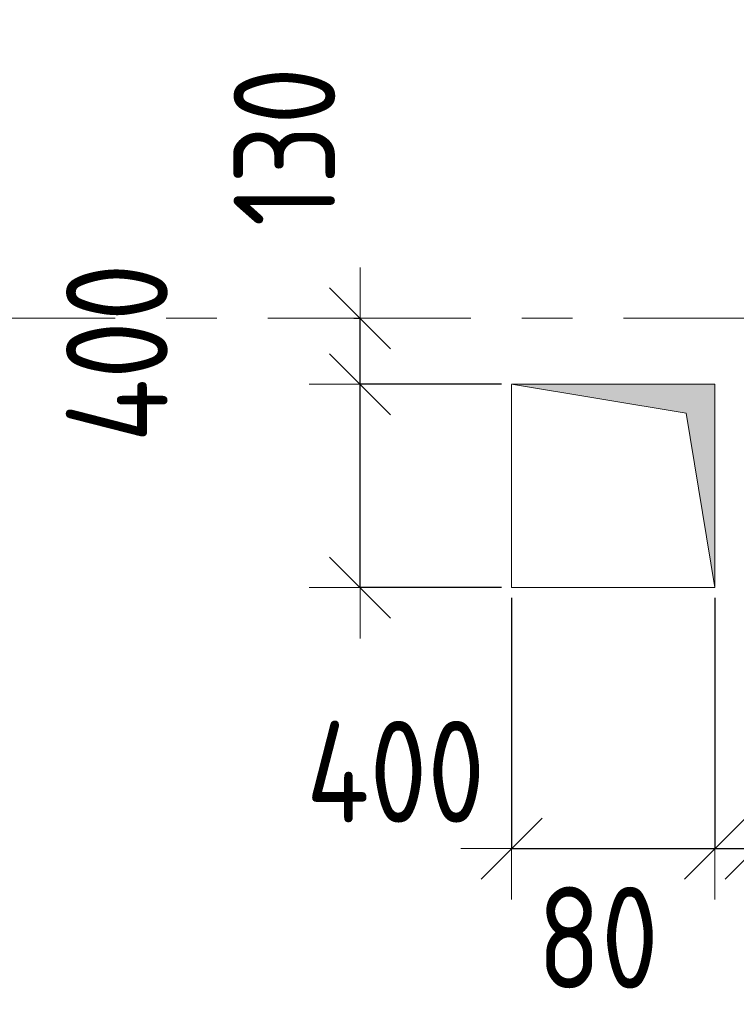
# Model space of a CAD drawing. Header units: metres. Extents: x -38 to 97, y -15 to 21.
# Tile 20 of 139: x 20.68 to 22.09, y 6.05 to 7.99. Entities that reach past the tile are written whole.
import ezdxf

# ---------------------------------------------------------------- set-up
doc = ezdxf.new("R2010")
doc.units = ezdxf.units.M
doc.header["$PDMODE"] = 65
doc.linetypes.add('______11', pattern=[0.5, 0.4, -0.05, 0, -0.05])
doc.linetypes.add('______5', pattern=[1.1, 0.8, -0.1, 0.1, -0.1])
for name, color, linetype, lineweight in [('XR$2$Осевая линия (1)', 7, '______5', 13), ('XR$3$Перекрытие (1)', 7, 'Continuous', 35), ('XR$4$Размерная линия (1)', 7, 'Continuous', 13), ('XR$5$Размерная линия (1)', 7, 'Continuous', 13)]:
    doc.layers.add(name, color=color, linetype=linetype, lineweight=lineweight)
doc.layers.add('XR$3$Макрос проема_ отверстия', color=7, linetype='Continuous', lineweight=13, true_color=0x2d2d2d)
doc.styles.add('ISOCPEUR', font='txt')
doc.dimstyles.new('DIMSTYLE_3', dxfattribs={"dimtxt": 0.2, "dimasz": 0.2, "dimexe": 0, "dimexo": 0, "dimgap": 0.1, "dimtad": 2, "dimdec": 0, "dimlfac": 1000, "dimrnd": 5, "dimzin": 12, "dimdsep": 46, "dimtxsty": 'ISOCPEUR', "dimblk1": 'ALL_ML_STRICH', "dimblk2": 'ALL_ML_STRICH', "dimsah": 1, "dimcen": 0, "dimclrd": 7, "dimclre": 256, "dimclrt": 7, "dimadec": 0, "dimazin": 0, "dimtfac": 1, "dimtdec": 0, "dimtix": 1, "dimtmove": 2, "dimatfit": 3, "dimfxl": 0, "dimtzin": 0, "dimlwd": 0, "dimlwe": -3, "dimarcsym": 0})
doc.dimstyles.new('DIMSTYLE_6', dxfattribs={"dimtxt": 0.2, "dimasz": 0.2, "dimexe": 0, "dimexo": 0, "dimgap": 0.1, "dimtad": 2, "dimdec": 0, "dimlfac": 1000, "dimrnd": 5, "dimzin": 12, "dimdsep": 46, "dimtxsty": 'ISOCPEUR', "dimblk1": 'ALL_ML_STRICH', "dimblk2": 'ALL_ML_STRICH', "dimsah": 1, "dimcen": 0, "dimclrd": 7, "dimclre": 256, "dimclrt": 7, "dimadec": 0, "dimazin": 0, "dimtfac": 1, "dimtdec": 0, "dimtix": 1, "dimtmove": 2, "dimatfit": 3, "dimfxl": 0, "dimtvp": 1.2, "dimtzin": 0, "dimlwd": 0, "dimlwe": -3, "dimarcsym": 0})
doc.dimstyles.new('DIMSTYLE_7', dxfattribs={"dimtxt": 0.2, "dimasz": 0.2, "dimexe": 0, "dimexo": 0, "dimgap": 0.1, "dimtad": 0, "dimdec": 0, "dimlfac": 1000, "dimrnd": 5, "dimzin": 12, "dimdsep": 46, "dimtxsty": 'ISOCPEUR', "dimblk1": 'ALL_ML_STRICH', "dimblk2": 'ALL_ML_STRICH', "dimsah": 1, "dimcen": 0, "dimclrd": 7, "dimclre": 256, "dimclrt": 7, "dimadec": 0, "dimazin": 0, "dimtfac": 1, "dimtdec": 0, "dimtix": 1, "dimtmove": 2, "dimatfit": 3, "dimfxl": 0, "dimtvp": 1.2, "dimtzin": 0, "dimlwd": 0, "dimlwe": -3, "dimarcsym": 0})

# ---------------------------------------------------------------- blocks, each defined once
blk = doc.blocks.new('Отображение проема', base_point=(-1.1579, -49.3094))
at = {"layer": 'XR$3$Макрос проема_ отверстия', "true_color": 0x000000, "transparency": 33554687}
blk.add_hatch(color=18, dxfattribs=at).paths.add_polyline_path([(-1.1579, -50.1094), (-1.0448, -49.4225), (-0.3579, -49.3094), (-1.1579, -49.3094)])
at = {"layer": 'XR$3$Макрос проема_ отверстия', "transparency": 33554687}
for p, q in [((-1.1579, -50.1094), (-1.1579, -49.3094)), ((-1.1579, -49.3094), (-0.3579, -49.3094)), ((-1.0448, -49.4225), (-0.3579, -49.3094)), ((-1.1579, -50.1094), (-1.0448, -49.4225))]:
    blk.add_line(p, q, dxfattribs=at)
blk = doc.blocks.new('ALL_ML_STRICH')
at = {"color": 0, "linetype": 'ByBlock', "lineweight": -2}
for p, q in [((0, -0.5), (0, 0.5)), ((-0.3, -0.3), (0.3, 0.3)), ((-1, 0), (0.5, 0))]:
    blk.add_line(p, q, dxfattribs=at)
blk = doc.blocks.new('*D88')
at = {"layer": 'DEFPOINTS', "color": 7, "linetype": 'Continuous', "lineweight": 13, "transparency": 33554687}
for p in [(21.6499, 7.27), (21.3517, 6.87), (21.6499, 6.87)]:
    blk.add_point(p, dxfattribs=at)
at = {"layer": 'XR$4$Размерная линия (1)', "color": 9, "linetype": 'Continuous', "lineweight": -2, "true_color": 0xc7c7c7, "transparency": 33554687}
for p, q in [((21.6299, 7.27), (21.3517, 7.27)), ((21.6299, 6.87), (21.3517, 6.87))]:
    blk.add_line(p, q, dxfattribs=at)
at = {"layer": 'XR$4$Размерная линия (1)', "color": 7, "linetype": 'Continuous', "lineweight": -2, "transparency": 33554687}
blk.add_line((21.3517, 6.87), (21.3517, 7.27), dxfattribs=at)
at = {"layer": 'XR$4$Размерная линия (1)', "color": 7, "linetype": 'Continuous', "lineweight": 13, "transparency": 33554687, "xscale": 0.2, "yscale": 0.2, "zscale": 0.2}
for p, rotation in [((21.3517, 7.27), 90), ((21.3517, 6.87), 270)]:
    blk.add_blockref('ALL_ML_STRICH', p, dxfattribs=dict(at, rotation=rotation))
at = {"layer": 'XR$4$Размерная линия (1)', "color": 7, "linetype": 'Continuous', "lineweight": 13, "transparency": 33554687, "insert": (20.8733, 7.3317), "char_height": 0.2, "width": 0.5, "attachment_point": 5, "rotation": 90, "style": 'ISOCPEUR'}
blk.add_mtext('\\W0.83;\\A1;{400}', dxfattribs=at)
blk = doc.blocks.new('*D89')
at = {"layer": 'DEFPOINTS', "color": 7, "linetype": 'Continuous', "lineweight": 13, "transparency": 33554687}
for p in [(21.3192, 7.4), (21.3517, 7.27), (21.6499, 7.27)]:
    blk.add_point(p, dxfattribs=at)
at = {"layer": 'XR$4$Размерная линия (1)', "color": 9, "linetype": 'Continuous', "lineweight": -2, "true_color": 0xc7c7c7, "transparency": 33554687}
for p, q in [((21.3392, 7.4), (21.3517, 7.4)), ((21.6299, 7.27), (21.3517, 7.27))]:
    blk.add_line(p, q, dxfattribs=at)
at = {"layer": 'XR$4$Размерная линия (1)', "color": 7, "linetype": 'Continuous', "lineweight": -2, "transparency": 33554687}
blk.add_line((21.3517, 7.27), (21.3517, 7.4), dxfattribs=at)
at = {"layer": 'XR$4$Размерная линия (1)', "color": 7, "linetype": 'Continuous', "lineweight": 13, "transparency": 33554687, "xscale": 0.2, "yscale": 0.2, "zscale": 0.2}
for p, rotation in [((21.3517, 7.4), 90), ((21.3517, 7.27), 270)]:
    blk.add_blockref('ALL_ML_STRICH', p, dxfattribs=dict(at, rotation=rotation))
at = {"layer": 'XR$4$Размерная линия (1)', "color": 7, "linetype": 'Continuous', "lineweight": 13, "transparency": 33554687, "insert": (21.2029, 7.7375), "char_height": 0.2, "width": 0.5, "attachment_point": 5, "rotation": 90, "style": 'ISOCPEUR'}
blk.add_mtext('\\W0.83;\\A1;{130}', dxfattribs=at)
blk = doc.blocks.new('*D269')
at = {"layer": 'DEFPOINTS', "color": 7, "linetype": 'Continuous', "lineweight": 13, "transparency": 33554687}
for p in [(21.65, 6.8699), (22.05, 6.87), (21.65, 6.3563)]:
    blk.add_point(p, dxfattribs=at)
at = {"layer": 'XR$4$Размерная линия (1)', "color": 9, "linetype": 'Continuous', "lineweight": -2, "true_color": 0xc7c7c7, "transparency": 33554687}
for p, q in [((21.65, 6.8499), (21.65, 6.3563)), ((22.05, 6.85), (22.05, 6.3563))]:
    blk.add_line(p, q, dxfattribs=at)
at = {"layer": 'XR$4$Размерная линия (1)', "color": 7, "linetype": 'Continuous', "lineweight": -2, "transparency": 33554687}
blk.add_line((21.65, 6.3563), (22.05, 6.3563), dxfattribs=at)
at = {"layer": 'XR$4$Размерная линия (1)', "color": 7, "linetype": 'Continuous', "lineweight": 13, "transparency": 33554687, "xscale": 0.2, "yscale": 0.2, "zscale": 0.2, "rotation": 180}
blk.add_blockref('ALL_ML_STRICH', (21.65, 6.3563), dxfattribs=at)
at = {"layer": 'XR$4$Размерная линия (1)', "color": 7, "linetype": 'Continuous', "lineweight": 13, "transparency": 33554687, "xscale": 0.2, "yscale": 0.2, "zscale": 0.2}
blk.add_blockref('ALL_ML_STRICH', (22.05, 6.3563), dxfattribs=at)
at = {"layer": 'XR$4$Размерная линия (1)', "color": 7, "linetype": 'Continuous', "lineweight": 13, "transparency": 33554687, "insert": (21.4217, 6.5076), "char_height": 0.2, "width": 0.5, "attachment_point": 5, "style": 'ISOCPEUR'}
blk.add_mtext('\\W0.83;\\A1;{400}', dxfattribs=at)
blk = doc.blocks.new('*D270')
at = {"layer": 'DEFPOINTS', "color": 7, "linetype": 'Continuous', "lineweight": 13, "transparency": 33554687}
for p in [(22.05, 6.87), (23.51, 6.87), (22.05, 6.3563)]:
    blk.add_point(p, dxfattribs=at)
at = {"layer": 'XR$4$Размерная линия (1)', "color": 9, "linetype": 'Continuous', "lineweight": -2, "true_color": 0xc7c7c7, "transparency": 33554687}
for p, q in [((22.05, 6.85), (22.05, 6.3563)), ((23.51, 6.85), (23.51, 6.3563))]:
    blk.add_line(p, q, dxfattribs=at)
at = {"layer": 'XR$4$Размерная линия (1)', "color": 7, "linetype": 'Continuous', "lineweight": -2, "transparency": 33554687}
blk.add_line((22.05, 6.3563), (23.51, 6.3563), dxfattribs=at)
at = {"layer": 'XR$4$Размерная линия (1)', "color": 7, "linetype": 'Continuous', "lineweight": 13, "transparency": 33554687, "xscale": 0.2, "yscale": 0.2, "zscale": 0.2, "rotation": 180}
blk.add_blockref('ALL_ML_STRICH', (22.05, 6.3563), dxfattribs=at)
at = {"layer": 'XR$4$Размерная линия (1)', "color": 7, "linetype": 'Continuous', "lineweight": 13, "transparency": 33554687, "xscale": 0.2, "yscale": 0.2, "zscale": 0.2}
blk.add_blockref('ALL_ML_STRICH', (23.51, 6.3563), dxfattribs=at)
at = {"layer": 'XR$4$Размерная линия (1)', "color": 7, "linetype": 'Continuous', "lineweight": 13, "transparency": 33554687, "insert": (22.7967, 6.5063), "char_height": 0.2, "width": 0.666667, "attachment_point": 5, "style": 'ISOCPEUR'}
blk.add_mtext('\\W0.83;\\A1;{1460}', dxfattribs=at)
blk = doc.blocks.new('*D419')
at = {"layer": 'DEFPOINTS', "color": 7, "linetype": 'Continuous', "lineweight": 13, "transparency": 33554687}
for p in [(21.65, 6.8699), (22.05, 6.87), (21.65, 6.3563)]:
    blk.add_point(p, dxfattribs=at)
at = {"layer": 'XR$5$Размерная линия (1)', "color": 9, "linetype": 'Continuous', "lineweight": -2, "true_color": 0xc7c7c7, "transparency": 33554687}
for p, q in [((21.65, 6.8499), (21.65, 6.3563)), ((22.05, 6.85), (22.05, 6.3563))]:
    blk.add_line(p, q, dxfattribs=at)
at = {"layer": 'XR$5$Размерная линия (1)', "color": 7, "linetype": 'Continuous', "lineweight": -2, "transparency": 33554687}
blk.add_line((21.65, 6.3563), (22.05, 6.3563), dxfattribs=at)
at = {"layer": 'XR$5$Размерная линия (1)', "color": 7, "linetype": 'Continuous', "lineweight": 13, "transparency": 33554687, "xscale": 0.2, "yscale": 0.2, "zscale": 0.2, "rotation": 180}
blk.add_blockref('ALL_ML_STRICH', (21.65, 6.3563), dxfattribs=at)
at = {"layer": 'XR$5$Размерная линия (1)', "color": 7, "linetype": 'Continuous', "lineweight": 13, "transparency": 33554687, "xscale": 0.2, "yscale": 0.2, "zscale": 0.2}
blk.add_blockref('ALL_ML_STRICH', (22.05, 6.3563), dxfattribs=at)
at = {"layer": 'XR$5$Размерная линия (1)', "color": 7, "linetype": 'Continuous', "lineweight": 13, "transparency": 33554687, "insert": (21.4217, 6.5076), "char_height": 0.2, "width": 0.5, "attachment_point": 5, "style": 'ISOCPEUR'}
blk.add_mtext('\\W0.83;\\A1;{400}', dxfattribs=at)
blk = doc.blocks.new('*D420')
at = {"layer": 'DEFPOINTS', "color": 7, "linetype": 'Continuous', "lineweight": 13, "transparency": 33554687}
for p in [(22.05, 6.87), (22.13, 6.87), (22.05, 6.3563)]:
    blk.add_point(p, dxfattribs=at)
at = {"layer": 'XR$5$Размерная линия (1)', "color": 9, "linetype": 'Continuous', "lineweight": -2, "true_color": 0xc7c7c7, "transparency": 33554687}
for p, q in [((22.05, 6.85), (22.05, 6.3563)), ((22.13, 6.85), (22.13, 6.3563))]:
    blk.add_line(p, q, dxfattribs=at)
at = {"layer": 'XR$5$Размерная линия (1)', "color": 7, "linetype": 'Continuous', "lineweight": -2, "transparency": 33554687}
blk.add_line((22.05, 6.3563), (22.13, 6.3563), dxfattribs=at)
at = {"layer": 'XR$5$Размерная линия (1)', "color": 7, "linetype": 'Continuous', "lineweight": 13, "transparency": 33554687, "xscale": 0.2, "yscale": 0.2, "zscale": 0.2}
blk.add_blockref('ALL_ML_STRICH', (22.13, 6.3563), dxfattribs=at)
at = {"layer": 'XR$5$Размерная линия (1)', "color": 7, "linetype": 'Continuous', "lineweight": 13, "transparency": 33554687, "xscale": 0.2, "yscale": 0.2, "zscale": 0.2, "rotation": 180}
blk.add_blockref('ALL_ML_STRICH', (22.05, 6.3563), dxfattribs=at)
at = {"layer": 'XR$5$Размерная линия (1)', "color": 7, "linetype": 'Continuous', "lineweight": 13, "transparency": 33554687, "insert": (21.82, 6.1811), "char_height": 0.2, "width": 0.333333, "attachment_point": 5, "style": 'ISOCPEUR'}
blk.add_mtext('\\W0.83;\\A1;{80}', dxfattribs=at)
blk = doc.blocks.new('*D421')
at = {"layer": 'DEFPOINTS', "color": 7, "linetype": 'Continuous', "lineweight": 13, "transparency": 33554687}
for p in [(22.13, 6.87), (23.43, 6.87), (22.13, 6.3563)]:
    blk.add_point(p, dxfattribs=at)
at = {"layer": 'XR$5$Размерная линия (1)', "color": 9, "linetype": 'Continuous', "lineweight": -2, "true_color": 0xc7c7c7, "transparency": 33554687}
for p, q in [((22.13, 6.85), (22.13, 6.3563)), ((23.43, 6.85), (23.43, 6.3563))]:
    blk.add_line(p, q, dxfattribs=at)
at = {"layer": 'XR$5$Размерная линия (1)', "color": 7, "linetype": 'Continuous', "lineweight": -2, "transparency": 33554687}
blk.add_line((22.13, 6.3563), (23.43, 6.3563), dxfattribs=at)
at = {"layer": 'XR$5$Размерная линия (1)', "color": 7, "linetype": 'Continuous', "lineweight": 13, "transparency": 33554687, "xscale": 0.2, "yscale": 0.2, "zscale": 0.2, "rotation": 180}
blk.add_blockref('ALL_ML_STRICH', (22.13, 6.3563), dxfattribs=at)
at = {"layer": 'XR$5$Размерная линия (1)', "color": 7, "linetype": 'Continuous', "lineweight": 13, "transparency": 33554687, "xscale": 0.2, "yscale": 0.2, "zscale": 0.2}
blk.add_blockref('ALL_ML_STRICH', (23.43, 6.3563), dxfattribs=at)
at = {"layer": 'XR$5$Размерная линия (1)', "color": 7, "linetype": 'Continuous', "lineweight": 13, "transparency": 33554687, "insert": (22.805, 6.5063), "char_height": 0.2, "width": 0.666667, "attachment_point": 5, "style": 'ISOCPEUR'}
blk.add_mtext('\\W0.83;\\A1;{1300}', dxfattribs=at)
blk = doc.blocks.new('*D433')
at = {"layer": 'DEFPOINTS', "color": 7, "linetype": 'Continuous', "lineweight": 13, "transparency": 33554687}
for p in [(21.6499, 7.27), (21.3517, 6.87), (21.6499, 6.87)]:
    blk.add_point(p, dxfattribs=at)
at = {"layer": 'XR$5$Размерная линия (1)', "color": 9, "linetype": 'Continuous', "lineweight": -2, "true_color": 0xc7c7c7, "transparency": 33554687}
for p, q in [((21.6299, 7.27), (21.3517, 7.27)), ((21.6299, 6.87), (21.3517, 6.87))]:
    blk.add_line(p, q, dxfattribs=at)
at = {"layer": 'XR$5$Размерная линия (1)', "color": 7, "linetype": 'Continuous', "lineweight": -2, "transparency": 33554687}
blk.add_line((21.3517, 6.87), (21.3517, 7.27), dxfattribs=at)
at = {"layer": 'XR$5$Размерная линия (1)', "color": 7, "linetype": 'Continuous', "lineweight": 13, "transparency": 33554687, "xscale": 0.2, "yscale": 0.2, "zscale": 0.2}
for p, rotation in [((21.3517, 7.27), 90), ((21.3517, 6.87), 270)]:
    blk.add_blockref('ALL_ML_STRICH', p, dxfattribs=dict(at, rotation=rotation))
at = {"layer": 'XR$5$Размерная линия (1)', "color": 7, "linetype": 'Continuous', "lineweight": 13, "transparency": 33554687, "insert": (20.8733, 7.3317), "char_height": 0.2, "width": 0.5, "attachment_point": 5, "rotation": 90, "style": 'ISOCPEUR'}
blk.add_mtext('\\W0.83;\\A1;{400}', dxfattribs=at)
blk = doc.blocks.new('*D434')
at = {"layer": 'DEFPOINTS', "color": 7, "linetype": 'Continuous', "lineweight": 13, "transparency": 33554687}
for p in [(21.3192, 7.4), (21.3517, 7.27), (21.6499, 7.27)]:
    blk.add_point(p, dxfattribs=at)
at = {"layer": 'XR$5$Размерная линия (1)', "color": 9, "linetype": 'Continuous', "lineweight": -2, "true_color": 0xc7c7c7, "transparency": 33554687}
for p, q in [((21.3392, 7.4), (21.3517, 7.4)), ((21.6299, 7.27), (21.3517, 7.27))]:
    blk.add_line(p, q, dxfattribs=at)
at = {"layer": 'XR$5$Размерная линия (1)', "color": 7, "linetype": 'Continuous', "lineweight": -2, "transparency": 33554687}
blk.add_line((21.3517, 7.27), (21.3517, 7.4), dxfattribs=at)
at = {"layer": 'XR$5$Размерная линия (1)', "color": 7, "linetype": 'Continuous', "lineweight": 13, "transparency": 33554687, "xscale": 0.2, "yscale": 0.2, "zscale": 0.2}
for p, rotation in [((21.3517, 7.4), 90), ((21.3517, 7.27), 270)]:
    blk.add_blockref('ALL_ML_STRICH', p, dxfattribs=dict(at, rotation=rotation))
at = {"layer": 'XR$5$Размерная линия (1)', "color": 7, "linetype": 'Continuous', "lineweight": 13, "transparency": 33554687, "insert": (21.2029, 7.7375), "char_height": 0.2, "width": 0.5, "attachment_point": 5, "rotation": 90, "style": 'ISOCPEUR'}
blk.add_mtext('\\W0.83;\\A1;{130}', dxfattribs=at)

msp = doc.modelspace()

# ---------------------------------------------------------------- linework, layer by layer
at = {"layer": 'XR$2$Осевая линия (1)', "color": 253, "linetype": '______11', "lineweight": 13, "true_color": 0xa0a0a0, "transparency": 33554687}
msp.add_line((-2.63, 7.4), (62.6, 7.4), dxfattribs=at)
at = {"layer": 'XR$3$Перекрытие (1)', "color": 7, "linetype": 'Continuous', "lineweight": 13, "transparency": 33554687}
for p, q in [((22.05, 7.27), (21.65, 7.2699)), ((21.65, 7.2699), (21.65, 6.8699)), ((22.05, 6.87), (22.05, 7.27)), ((21.65, 6.8699), (22.05, 6.87))]:
    msp.add_line(p, q, dxfattribs=at)

# ---------------------------------------------------------------- block references
at = {"layer": 'XR$3$Макрос проема_ отверстия', "transparency": 33554687, "xscale": 0.500103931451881, "yscale": 0.4999999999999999, "rotation": 270}
msp.add_blockref('Отображение проема', (22.05, 7.27), dxfattribs=at)

# ---------------------------------------------------------------- dimensions: what is measured, and where the dimension line sits
at = {"layer": 'XR$4$Размерная линия (1)', "color": 7, "linetype": 'Continuous', "lineweight": 13, "transparency": 33554687}
for base, p1, p2, picture, middle in [((21.3517, 7.4), (21.6299, 7.27), (21.3392, 7.4), '*D89', (21.2029, 7.7375)), ((21.3517, 7.27), (21.6299, 6.87), (21.6299, 7.27), '*D88', (20.8733, 7.3317))]:
    dim = msp.add_linear_dim(base=base, p1=p1, p2=p2, angle=90, dimstyle='DIMSTYLE_6', override={"dimpost": '<>', "dimclrd": 7, "dimclre": 9, "dimclrt": 7, "dimlwd": 0, "dimlwe": 65533}, dxfattribs=at)
    dim.commit()
    dim.dimension.update_dxf_attribs({"geometry": picture, "text_midpoint": middle, "dimtype": 160})
for base, p1, p2, dimstyle, picture, middle in [((22.05, 6.3563), (21.65, 6.8499), (22.05, 6.85), 'DIMSTYLE_6', '*D269', (21.4217, 6.5076)), ((23.51, 6.3563), (22.05, 6.85), (23.51, 6.85), 'DIMSTYLE_3', '*D270', (22.7967, 6.5063))]:
    dim = msp.add_linear_dim(base=base, p1=p1, p2=p2, dimstyle=dimstyle, override={"dimpost": '<>', "dimclrd": 7, "dimclre": 9, "dimclrt": 7, "dimlwd": 0, "dimlwe": 65533}, dxfattribs=at)
    dim.commit()
    dim.dimension.update_dxf_attribs({"geometry": picture, "text_midpoint": middle, "dimtype": 160})
at = {"layer": 'XR$5$Размерная линия (1)', "color": 7, "linetype": 'Continuous', "lineweight": 13, "transparency": 33554687}
for base, p1, p2, picture, middle in [((21.3517, 7.4), (21.6299, 7.27), (21.3392, 7.4), '*D434', (21.2029, 7.7375)), ((21.3517, 7.27), (21.6299, 6.87), (21.6299, 7.27), '*D433', (20.8733, 7.3317))]:
    dim = msp.add_linear_dim(base=base, p1=p1, p2=p2, angle=90, dimstyle='DIMSTYLE_6', override={"dimpost": '<>', "dimclrd": 7, "dimclre": 9, "dimclrt": 7, "dimlwd": 0, "dimlwe": 65533}, dxfattribs=at)
    dim.commit()
    dim.dimension.update_dxf_attribs({"geometry": picture, "text_midpoint": middle, "dimtype": 160})
for base, p1, p2, dimstyle, picture, middle in [((22.05, 6.3563), (21.65, 6.8499), (22.05, 6.85), 'DIMSTYLE_6', '*D419', (21.4217, 6.5076)), ((22.13, 6.3563), (22.05, 6.85), (22.13, 6.85), 'DIMSTYLE_7', '*D420', (21.82, 6.1811)), ((23.43, 6.3563), (22.13, 6.85), (23.43, 6.85), 'DIMSTYLE_3', '*D421', (22.805, 6.5063))]:
    dim = msp.add_linear_dim(base=base, p1=p1, p2=p2, dimstyle=dimstyle, override={"dimpost": '<>', "dimclrd": 7, "dimclre": 9, "dimclrt": 7, "dimlwd": 0, "dimlwe": 65533}, dxfattribs=at)
    dim.commit()
    dim.dimension.update_dxf_attribs({"geometry": picture, "text_midpoint": middle, "dimtype": 160})

doc.saveas('drawing.dxf')
